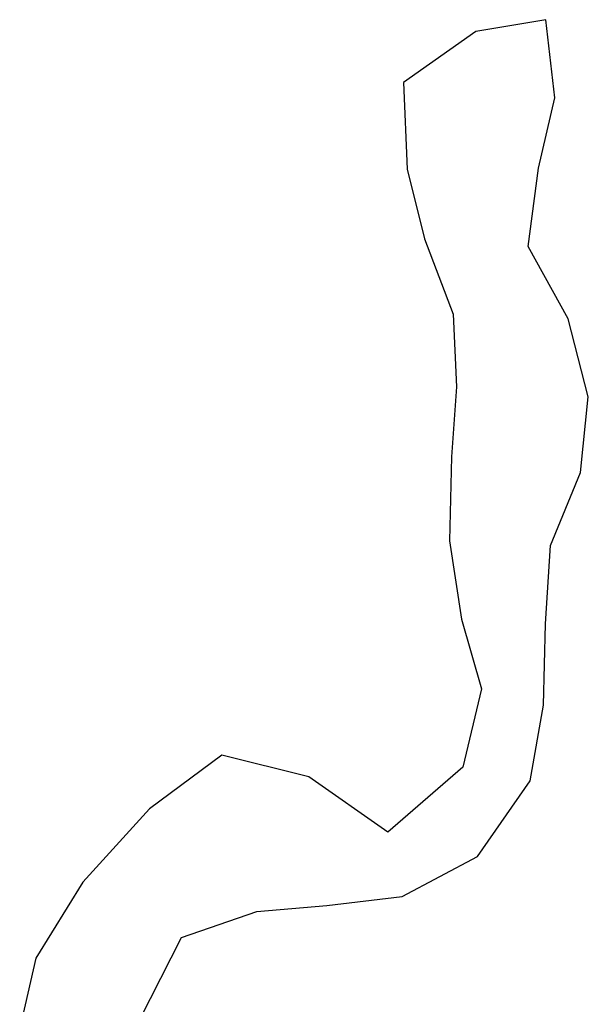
# Model space of a CAD drawing. Header units: feet. Extents: x 2113747 to 2516209, y 960708 to 1356798.
# Tile 45 of 206: x 2390009 to 2390417, y 1102558 to 1103264. Entities that reach past the tile are written whole.
import ezdxf

# ---------------------------------------------------------------- set-up
doc = ezdxf.new("R2010")
doc.units = ezdxf.units.FT
doc.header["$LTSCALE"] = 50
doc.header["$MEASUREMENT"] = 0
doc.layers.add('0_Xref', color=7, linetype='Continuous')
doc.layers.add('GM_X_Major_Lake', color=5, linetype='Continuous')

# ---------------------------------------------------------------- blocks, each defined once
blk = doc.blocks.new('POR')
at = {"layer": 'GM_X_Major_Lake', "flags": 128}
blk.add_lwpolyline([(2390095.54, 1102547.64), (2390125.15, 1102606.08), (2390179.21, 1102624.58), (2390229.37, 1102628.99), (2390283.54, 1102635.44), (2390337.51, 1102663.97), (2390375.19, 1102718.46), (2390384.75, 1102772.73), (2390386.24, 1102830.94), (2390389.76, 1102887.16), (2390411.38, 1102939.52), (2390416.93, 1102993.76), (2390402.38, 1103049.83), (2390373.81, 1103101.79), (2390381.34, 1103158.04), (2390392.95, 1103208.31), (2390386.43, 1103264.46), (2390336.3, 1103256.03), (2390284.41, 1103219.49), (2390286.97, 1103157.29), (2390299.46, 1103107.22), (2390320.01, 1103053.19), (2390322.48, 1103001.03), (2390318.91, 1102950.83), (2390317.44, 1102890.6), (2390325.96, 1102834.47), (2390340.47, 1102784.41), (2390326.9, 1102728.11), (2390273.09, 1102681.52), (2390216.51, 1102721.21), (2390154.13, 1102736.76), (2390102.25, 1102698.22), (2390054.52, 1102645.65), (2390020.86, 1102591.19), (2390009.26, 1102540.93)], dxfattribs=at)

msp = doc.modelspace()

# ---------------------------------------------------------------- block references
at = {"layer": '0_Xref'}
msp.add_blockref('POR', (0, 0), dxfattribs=at)

doc.saveas('drawing.dxf')
